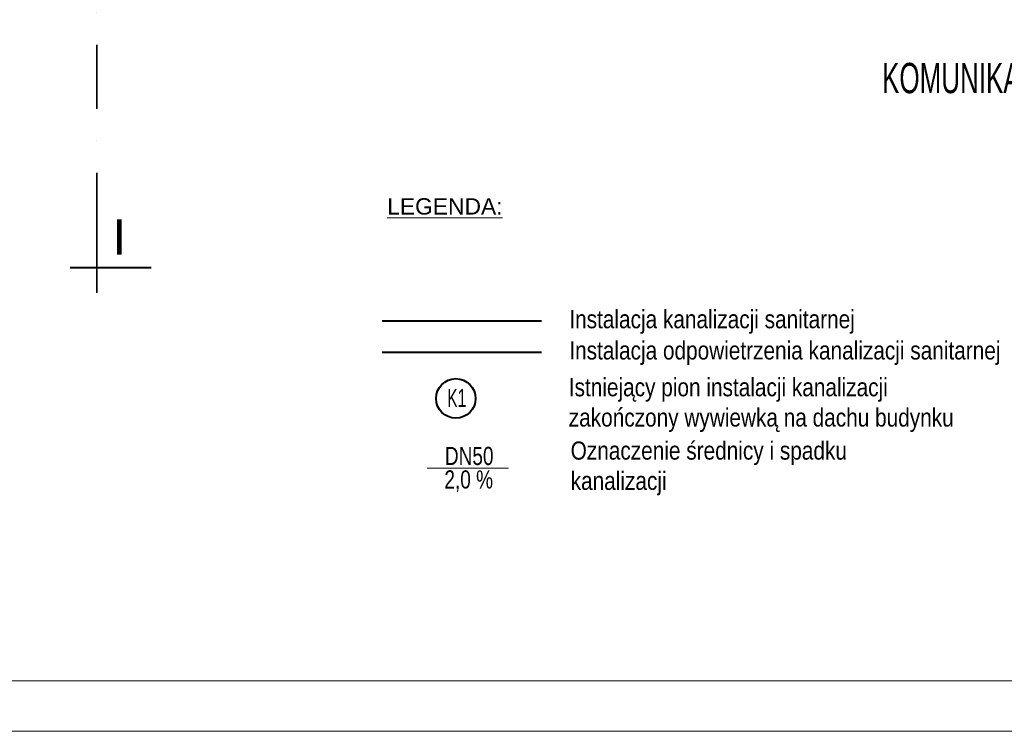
# Model space of a CAD drawing. Header units: millimetres. Extents: x 168402 to 202341, y 205146 to 229271.
# Tile 14 of 56: x 174170 to 175147, y 210276 to 210982. Entities that reach past the tile are written whole.
import ezdxf
from ezdxf.lldxf.tags import DXFTag

# ---------------------------------------------------------------- set-up
doc = ezdxf.new("R2010")
doc.units = ezdxf.units.MM
doc.linetypes.add('ACAD_ISO10W100', pattern=[18.5, 12, -3, 0.5, -3])
doc.linetypes.add('DASHDOT', pattern=[25.4, 12.7, -6.35, 0, -6.35])
doc.layers.get('0').update_dxf_attribs({"lineweight": 0})
for name, color, linetype, lineweight in [('_IS_ks_opis', 154, 'Continuous', 13), ('kreskowanie', 9, 'Continuous', 5), ('OPISY', 251, 'Continuous', 9), ('ściana_istniejąca', 7, 'Continuous', 35)]:
    doc.layers.add(name, color=color, linetype=linetype, lineweight=lineweight)
doc.layers.add('IS_Kanalizacja_sanitarna_grawitacyjna', color=15, linetype='SOLID')
doc.layers.add('IS_Opisy_działek_Kanalizacja', color=7, linetype='SOLID', true_color=0x000000)
doc.styles.add('NewStyle1', font='arial.ttf')
doc.styles.add('simplex', font='arial.ttf')
doc.styles.get("Standard").update_dxf_attribs({"font": 'ARIALN.TTF', "width": 0.75})
tags = doc.linetypes.add('DASH', pattern=[15, 10, -5]).pattern_tags.tags
tags[6:7] = [DXFTag(74, 4), DXFTag(75, 0), DXFTag(340, '0'), DXFTag(46, 0.0), DXFTag(50, 0.0), DXFTag(44, 0.0), DXFTag(45, 0.0)]
tags[4:5] = [DXFTag(74, 4), DXFTag(75, 0), DXFTag(340, '0'), DXFTag(46, 0.0), DXFTag(50, 0.0), DXFTag(44, 0.0), DXFTag(45, 0.0)]
tags = doc.linetypes.add('SOLID', pattern=[10, 10, 0]).pattern_tags.tags
tags[6:7] = [DXFTag(74, 4), DXFTag(75, 0), DXFTag(340, '0'), DXFTag(46, 0.0), DXFTag(50, 0.0), DXFTag(44, 0.0), DXFTag(45, 0.0)]
tags[4:5] = [DXFTag(74, 4), DXFTag(75, 0), DXFTag(340, '0'), DXFTag(46, 0.0), DXFTag(50, 0.0), DXFTag(44, 0.0), DXFTag(45, 0.0)]

# ---------------------------------------------------------------- blocks, each defined once
blk = doc.blocks.new('G$C2A3AD980')
at = {"layer": 'kreskowanie', "color": 252, "linetype": 'ACAD_ISO10W100', "lineweight": 40, "ltscale": 12}
blk.add_line((1089.7, 180), (1169.7, 180), dxfattribs=at)
at = {"layer": 'ściana_istniejąca', "color": 252, "linetype": 'DASHDOT', "ltscale": 5}
for q in [(1115.93, 565.85), (1115.93, 154.86)]:
    blk.add_line((1115.93, 210.45), q, dxfattribs=at)
at = {"layer": 'kreskowanie', "color": 252, "linetype": 'ACAD_ISO10W100', "lineweight": 40, "ltscale": 12, "style": 'simplex'}
blk.add_text('I', height=35, dxfattribs=at).set_placement((1131.54, 192.89))
at = {"layer": 'OPISY', "color": 252, "insert": (1864.62, 382.98), "char_height": 30, "width": 385.2563, "attachment_point": 1}
blk.add_mtext('\\pxi-3,l4,t4;KOMUNIKACJA', dxfattribs=at)

msp = doc.modelspace()

# ---------------------------------------------------------------- linework, layer by layer
at = {"color": 0}
for points in [[(172587.47, 213246.49), (176787.47, 213246.49), (176787.47, 210276.49), (172587.47, 210276.49)], [(172687.47, 213196.49), (176737.47, 213196.49), (176737.47, 210326.49), (172687.47, 210326.49)]]:
    msp.add_lwpolyline(points, close=True, dxfattribs=at)
at = {"layer": 'IS_Kanalizacja_sanitarna_grawitacyjna', "lineweight": 40, "ltscale": 0.1}
msp.add_line((174529.57, 210683.45), (174687.66, 210683.45), dxfattribs=at)
msp.add_circle((174602.68, 210606.57), 19.59, dxfattribs=at)
at = {"layer": 'IS_Opisy_działek_Kanalizacja', "lineweight": 20, "ltscale": 0.1}
msp.add_line((174574.13, 210537.38), (174654.88, 210537.38), dxfattribs=at)

# ---------------------------------------------------------------- texts
at = {"layer": '_IS_ks_opis', "color": 7, "attachment_point": 4, "style": 'NewStyle1'}
for s, insert, char_height, width in [('{\\LLEGENDA:}', (174534.58, 210796.85), 16.2, 187.9888), ('{\\fArial Narrow|b0|i0|c238|p34;Instalacja kanalizacji sanitarnej}', (174715.19, 210682.4), 18, 426.2307), ('{\\fArial Narrow|b0|i0|c238|p34;Istniejący pion instalacji kanalizacji zakończony wywiewką na dachu budynku}', (174714.67, 210599.94), 18, 426.2307), ('{\\fArial Narrow|b0|i0|c238|p34;Oznaczenie średnicy i spadku kanalizacji}', (174716.53, 210537.15), 18, 349.7338)]:
    msp.add_mtext(s, dxfattribs=dict(at, insert=insert, char_height=char_height, width=width))
at = {"layer": 'IS_Kanalizacja_sanitarna_grawitacyjna', "lineweight": 40, "ltscale": 0.1, "insert": (174594.13, 210615.94), "char_height": 18, "width": 19.6567, "attachment_point": 1}
msp.add_mtext('K1', dxfattribs=at)
at = {"layer": 'IS_Opisy_działek_Kanalizacja', "ltscale": 0.1}
for s, insert, char_height, attachment_point in [('{\\fArial|b0|i0|c0|p0;\\H1.315789x;DN50\\H0.76x; }', (174591.82, 210540.26), 13.68, 7), ('{\\fArial|b0|i0|c0|p0;2,0 %}', (174591.32, 210535.22), 18, 1)]:
    msp.add_mtext(s, dxfattribs=dict(at, insert=insert, char_height=char_height, attachment_point=attachment_point))

# ---------------------------------------------------------------- next in the draw order: block references
at = {"ltscale": 4}
msp.add_blockref('G$C2A3AD980', (173130.7, 210556.24), dxfattribs=at)

# ---------------------------------------------------------------- next in the draw order: linework, layer by layer
at = {"layer": 'IS_Kanalizacja_sanitarna_grawitacyjna', "linetype": 'DASH', "lineweight": 40}
msp.add_line((174529.57, 210652.5), (174687.66, 210652.5), dxfattribs=at)

# ---------------------------------------------------------------- next in the draw order: texts
at = {"layer": '_IS_ks_opis', "color": 7, "insert": (174715.19, 210651.45), "char_height": 18, "width": 426.2307, "attachment_point": 4, "style": 'NewStyle1'}
msp.add_mtext('{\\fArial Narrow|b0|i0|c238|p34;Instalacja odpowietrzenia kanalizacji sanitarnej}', dxfattribs=at)

doc.saveas('drawing.dxf')
